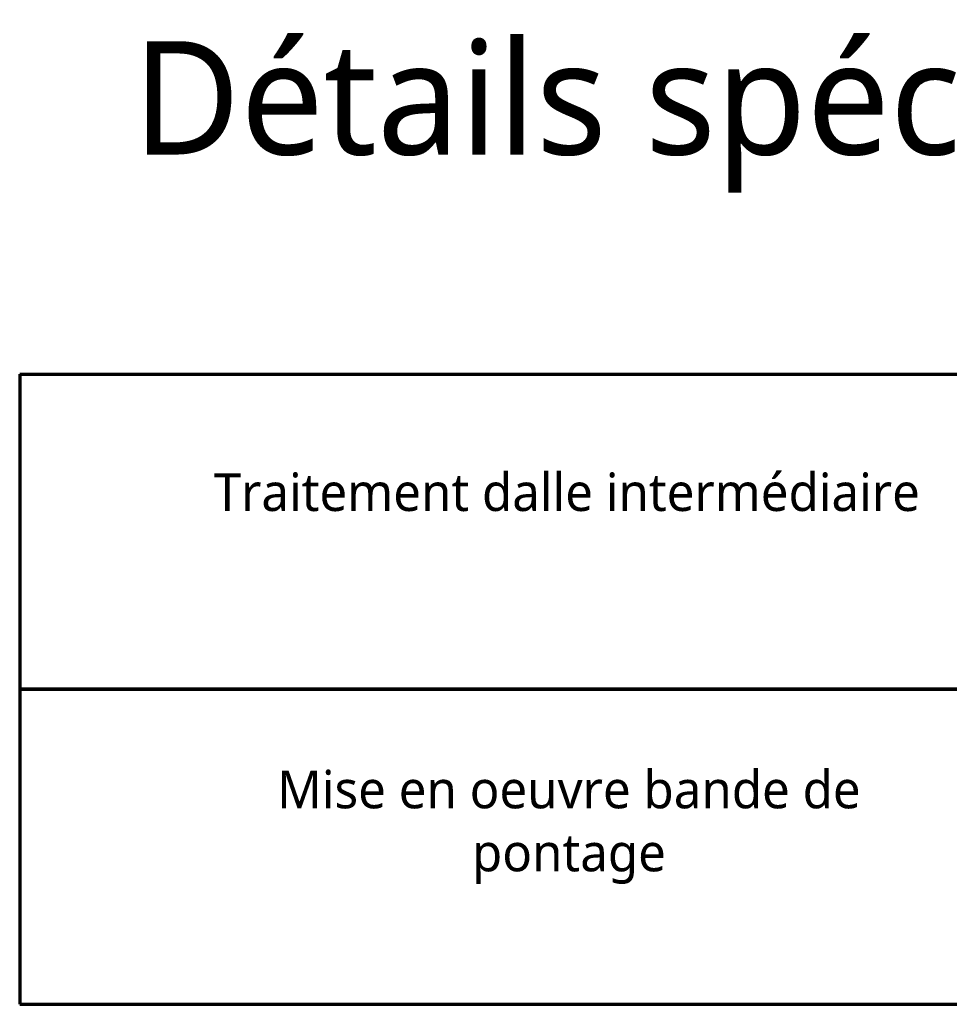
# Model space of a CAD drawing. Header units: millimetres. Extents: x -3314 to 21255525, y -15000 to 1735000.
# Tile 1 of 109: x 15589 to 18050, y -718 to 1888. Entities that reach past the tile are written whole.
import ezdxf

# ---------------------------------------------------------------- set-up
doc = ezdxf.new("R2010")
doc.units = ezdxf.units.MM
doc.linetypes.add('CONTINU', pattern=[0])
doc.layers.add('Dessin_TEXTES', color=7, linetype='CONTINU')
doc.styles.add('Arial', font='segoeui.ttf')

msp = doc.modelspace()

# ---------------------------------------------------------------- linework, layer by layer
at = {"layer": 'Defpoints', "lineweight": 70}
for p, q in [((15589.2504, 949.23), (19619.4356, 949.23)), ((15589.2504, 949.23), (15589.2504, -717.6277)), ((15589.2504, 115.8012), (19619.4356, 115.8012)), ((18479.8084, 115.8012), (15589.2504, 115.8012)), ((15589.2504, -717.6277), (19619.4356, -717.6277))]:
    msp.add_line(p, q, dxfattribs=at)

# ---------------------------------------------------------------- texts
at = {"layer": 'Dessin_TEXTES', "style": 'Arial'}
msp.add_text('Détails spécifiques', height=300, dxfattribs=at).set_placement((15888.2504, 1530.6435))
at = {"layer": 'Dessin_TEXTES', "char_height": 100, "attachment_point": 2, "style": 'Arial'}
for s, insert, width in [('Traitement dalle intermédiaire', (17037.2211, 687.6132), 2275.941294), ('Mise en oeuvre bande de pontage', (17042.9157, -99.0655), 1853.785376)]:
    msp.add_mtext(s, dxfattribs=dict(at, insert=insert, width=width))

doc.saveas('drawing.dxf')
